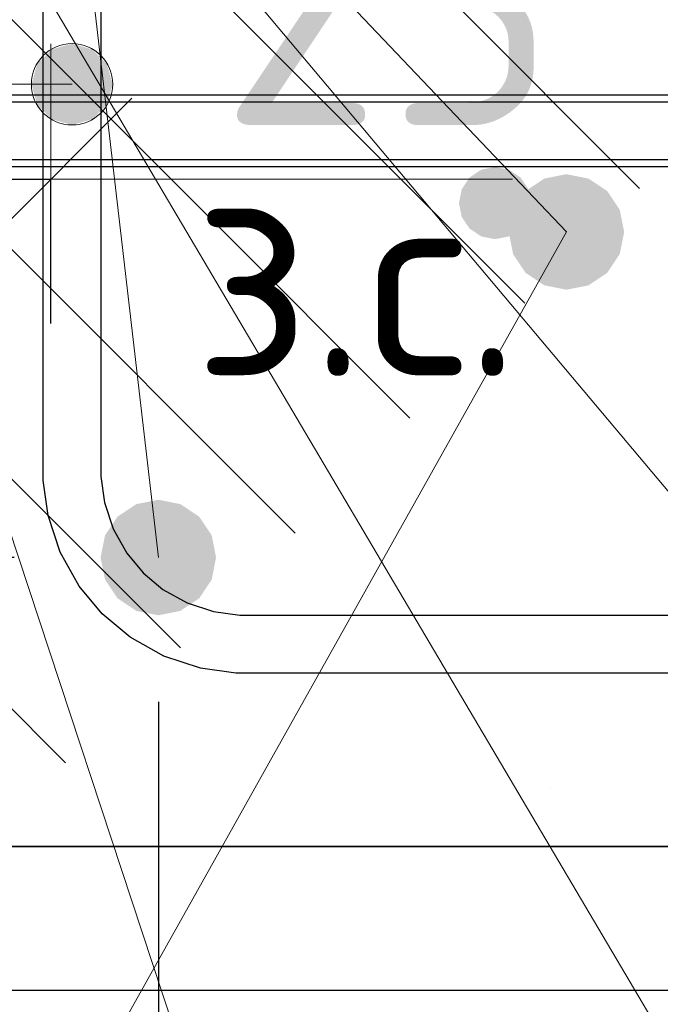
# Model space of a CAD drawing. Header units: metres. Extents: x -38 to 97, y -15 to 21.
# Tile 92 of 256: x 72.1928 to 72.2816, y 2.1622 to 2.2985. Entities that reach past the tile are written whole.
import ezdxf

# ---------------------------------------------------------------- set-up
doc = ezdxf.new("R2010")
doc.units = ezdxf.units.M
doc.header["$PDMODE"] = 65
for name, color, linetype, lineweight in [('XR$3$Арм.стержн. Хомут', 240, 'Continuous', 35), ('XR$3$Арм.стержн.горизонт. 1', 180, 'Continuous', 35), ('XR$3$Размерная линия (1)', 7, 'Continuous', 13), ('XR$3$Размерная линия_ общее', 7, 'Continuous', 13), ('XR$4$Арм. стержнями верхней зоны', 180, 'Continuous', 35), ('XR$4$Арм. стержнями нижней зоны', 180, 'Continuous', 35), ('XR$4$Арм.стержн. Арматура края', 96, 'Continuous', 35), ('XR$4$Арм.стержн. Хомут', 240, 'Continuous', 35), ('XR$4$Арм.стержн.горизонт. 1', 180, 'Continuous', 35), ('XR$5$Арм. стержнями верхней зоны', 180, 'Continuous', 35), ('XR$5$Арм. стержнями нижней зоны', 180, 'Continuous', 35), ('XR$5$Арм.стержн. Арматура края', 96, 'Continuous', 35), ('XR$5$Арм.стержн. Хомут', 240, 'Continuous', 35), ('XR$5$Арм.стержн.горизонт. 1', 180, 'Continuous', 35)]:
    doc.layers.add(name, color=color, linetype=linetype, lineweight=lineweight)
doc.styles.add('ISOCPEUR', font='txt')
doc.dimstyles.new('DIMSTYLE_11', dxfattribs={"dimtxt": 0.033, "dimasz": 0.0375, "dimexe": 0, "dimexo": 0, "dimgap": 0.0165, "dimtad": 2, "dimdec": 0, "dimlfac": 1000, "dimrnd": 1, "dimzin": 12, "dimdsep": 46, "dimtxsty": 'ISOCPEUR', "dimblk1": 'ALL_ML_STRICH', "dimblk2": 'ALL_ML_STRICH', "dimsah": 1, "dimcen": 0, "dimclrd": 7, "dimclre": 256, "dimclrt": 7, "dimadec": 0, "dimazin": 0, "dimtfac": 1, "dimtdec": 0, "dimtix": 1, "dimtmove": 2, "dimatfit": 3, "dimfxl": 0, "dimtvp": 1.2, "dimtzin": 0, "dimlwd": 0, "dimlwe": -3, "dimarcsym": 0})
doc.dimstyles.new('DIMSTYLE_23', dxfattribs={"dimtxt": 0.03, "dimasz": 0.03, "dimexe": 0, "dimexo": 0, "dimgap": 0.015, "dimtad": 2, "dimdec": 0, "dimlfac": 1000, "dimrnd": 5, "dimzin": 12, "dimdsep": 46, "dimtxsty": 'ISOCPEUR', "dimblk1": 'ALL_ML_STRICH', "dimblk2": 'ALL_ML_STRICH', "dimsah": 1, "dimcen": 0, "dimclrd": 7, "dimclre": 256, "dimclrt": 7, "dimadec": 0, "dimazin": 0, "dimtfac": 1, "dimtdec": 0, "dimtix": 1, "dimtmove": 2, "dimatfit": 3, "dimfxl": 0, "dimtvp": 1.2, "dimtzin": 0, "dimlwd": 0, "dimlwe": -3, "dimarcsym": 0})
doc.dimstyles.new('DIMSTYLE_24', dxfattribs={"dimtxt": 0.03, "dimasz": 0.03, "dimexe": 0, "dimexo": 0, "dimgap": 0.015, "dimtad": 2, "dimdec": 0, "dimlfac": 1000, "dimrnd": 5, "dimzin": 12, "dimdsep": 46, "dimtxsty": 'ISOCPEUR', "dimblk1": 'ALL_ML_STRICH', "dimblk2": 'ALL_ML_STRICH', "dimsah": 1, "dimcen": 0, "dimclrd": 7, "dimclre": 256, "dimclrt": 7, "dimadec": 0, "dimazin": 0, "dimtfac": 1, "dimtdec": 0, "dimtix": 1, "dimtmove": 2, "dimatfit": 3, "dimfxl": 0, "dimtzin": 0, "dimlwd": 0, "dimlwe": -3, "dimarcsym": 0})
doc.dimstyles.new('DIMSTYLE_32', dxfattribs={"dimtxt": 0.03, "dimasz": 0.03, "dimexe": 0, "dimexo": 0, "dimgap": 0.015, "dimtad": 0, "dimdec": 0, "dimlfac": 1000, "dimrnd": 5, "dimzin": 12, "dimdsep": 46, "dimtxsty": 'ISOCPEUR', "dimblk1": 'ALL_ML_STRICH', "dimblk2": 'ALL_ML_STRICH', "dimsah": 1, "dimcen": 0, "dimclrd": 7, "dimclre": 256, "dimclrt": 7, "dimadec": 0, "dimazin": 0, "dimtfac": 1, "dimtdec": 0, "dimtix": 1, "dimtmove": 2, "dimatfit": 3, "dimfxl": 0, "dimtvp": 1.2, "dimtzin": 0, "dimlwd": 0, "dimlwe": -3, "dimarcsym": 0})
pattern_1 = [(135, (0, 0), (-0.031819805, -0.031819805), [0.4, -0.05, 0, -0.05]), (135, (-0.01591, -0.01591), (-0.031819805, -0.031819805), [0.8, -0.1, 0.1, -0.1])]

# ---------------------------------------------------------------- blocks, each defined once
blk = doc.blocks.new('ALL_ML_STRICH')
at = {"color": 0, "linetype": 'ByBlock', "lineweight": -2}
for p, q in [((0, -0.5), (0, 0.5)), ((-0.3, -0.3), (0.3, 0.3)), ((-1, 0), (0.5, 0))]:
    blk.add_line(p, q, dxfattribs=at)
blk = doc.blocks.new('*D237')
at = {"layer": 'DEFPOINTS', "color": 7, "linetype": 'Continuous', "lineweight": 13, "transparency": 33554687}
for p in [(72.17211, 2.18403), (72.47211, 2.18403), (72.17211, 2.03505)]:
    blk.add_point(p, dxfattribs=at)
at = {"layer": 'XR$3$Размерная линия (1)', "color": 9, "linetype": 'Continuous', "lineweight": -2, "true_color": 0xc7c7c7, "transparency": 33554687}
for p, q in [((72.17211, 2.16403), (72.17211, 2.03505)), ((72.47211, 2.16403), (72.47211, 2.03505))]:
    blk.add_line(p, q, dxfattribs=at)
at = {"layer": 'XR$3$Размерная линия (1)', "color": 7, "linetype": 'Continuous', "lineweight": -2, "transparency": 33554687}
blk.add_line((72.17211, 2.03505), (72.47211, 2.03505), dxfattribs=at)
at = {"layer": 'XR$3$Размерная линия (1)', "color": 7, "linetype": 'Continuous', "lineweight": 13, "transparency": 33554687, "xscale": 0.03, "yscale": 0.03, "zscale": 0.03, "rotation": 180}
blk.add_blockref('ALL_ML_STRICH', (72.17211, 2.03505), dxfattribs=at)
at = {"layer": 'XR$3$Размерная линия (1)', "color": 7, "linetype": 'Continuous', "lineweight": 13, "transparency": 33554687, "xscale": 0.03, "yscale": 0.03, "zscale": 0.03}
blk.add_blockref('ALL_ML_STRICH', (72.47211, 2.03505), dxfattribs=at)
at = {"layer": 'XR$3$Размерная линия (1)', "color": 7, "linetype": 'Continuous', "lineweight": 13, "transparency": 33554687, "insert": (72.32361, 2.05755), "char_height": 0.03, "width": 0.09, "attachment_point": 5, "style": 'ISOCPEUR'}
blk.add_mtext('\\A1;{300}', dxfattribs=at)
blk = doc.blocks.new('*D238')
at = {"layer": 'DEFPOINTS', "color": 7, "linetype": 'Continuous', "lineweight": 13, "transparency": 33554687}
for p in [(72.21203, 2.22403), (72.17211, 2.18403), (72.17211, 2.11005)]:
    blk.add_point(p, dxfattribs=at)
at = {"layer": 'XR$3$Размерная линия (1)', "color": 9, "linetype": 'Continuous', "lineweight": -2, "true_color": 0xc7c7c7, "transparency": 33554687}
for p, q in [((72.21203, 2.20403), (72.21203, 2.11005)), ((72.17211, 2.16403), (72.17211, 2.11005))]:
    blk.add_line(p, q, dxfattribs=at)
at = {"layer": 'XR$3$Размерная линия (1)', "color": 7, "linetype": 'Continuous', "lineweight": -2, "transparency": 33554687}
blk.add_line((72.17211, 2.11005), (72.21203, 2.11005), dxfattribs=at)
at = {"layer": 'XR$3$Размерная линия (1)', "color": 7, "linetype": 'Continuous', "lineweight": 13, "transparency": 33554687, "xscale": 0.03, "yscale": 0.03, "zscale": 0.03, "rotation": 180}
blk.add_blockref('ALL_ML_STRICH', (72.17211, 2.11005), dxfattribs=at)
at = {"layer": 'XR$3$Размерная линия (1)', "color": 7, "linetype": 'Continuous', "lineweight": 13, "transparency": 33554687, "xscale": 0.03, "yscale": 0.03, "zscale": 0.03}
blk.add_blockref('ALL_ML_STRICH', (72.21203, 2.11005), dxfattribs=at)
at = {"layer": 'XR$3$Размерная линия (1)', "color": 7, "linetype": 'Continuous', "lineweight": 13, "transparency": 33554687, "insert": (72.2222, 2.06933), "char_height": 0.03, "width": 0.06, "attachment_point": 5, "style": 'ISOCPEUR'}
blk.add_mtext('\\A1;{40}', dxfattribs=at)
blk = doc.blocks.new('*D239')
at = {"layer": 'DEFPOINTS', "color": 7, "linetype": 'Continuous', "lineweight": 13, "transparency": 33554687}
for p in [(72.21203, 2.22403), (72.32203, 2.22403), (72.21203, 2.11005)]:
    blk.add_point(p, dxfattribs=at)
at = {"layer": 'XR$3$Размерная линия (1)', "color": 9, "linetype": 'Continuous', "lineweight": -2, "true_color": 0xc7c7c7, "transparency": 33554687}
for p, q in [((72.21203, 2.20403), (72.21203, 2.11005)), ((72.32203, 2.20403), (72.32203, 2.11005))]:
    blk.add_line(p, q, dxfattribs=at)
at = {"layer": 'XR$3$Размерная линия (1)', "color": 7, "linetype": 'Continuous', "lineweight": -2, "transparency": 33554687}
blk.add_line((72.21203, 2.11005), (72.32203, 2.11005), dxfattribs=at)
at = {"layer": 'XR$3$Размерная линия (1)', "color": 7, "linetype": 'Continuous', "lineweight": 13, "transparency": 33554687, "xscale": 0.03, "yscale": 0.03, "zscale": 0.03, "rotation": 180}
blk.add_blockref('ALL_ML_STRICH', (72.21203, 2.11005), dxfattribs=at)
at = {"layer": 'XR$3$Размерная линия (1)', "color": 7, "linetype": 'Continuous', "lineweight": 13, "transparency": 33554687, "xscale": 0.03, "yscale": 0.03, "zscale": 0.03}
blk.add_blockref('ALL_ML_STRICH', (72.32203, 2.11005), dxfattribs=at)
at = {"layer": 'XR$3$Размерная линия (1)', "color": 7, "linetype": 'Continuous', "lineweight": 13, "transparency": 33554687, "insert": (72.27453, 2.13255), "char_height": 0.03, "width": 0.09, "attachment_point": 5, "style": 'ISOCPEUR'}
blk.add_mtext('\\A1;{110}', dxfattribs=at)
blk = doc.blocks.new('*D242')
at = {"layer": 'DEFPOINTS', "color": 7, "linetype": 'Continuous', "lineweight": 13, "transparency": 33554687}
for p in [(72.17211, 2.2764), (72.17211, 2.24142), (72.19711, 2.23642)]:
    blk.add_point(p, dxfattribs=at)
at = {"layer": 'XR$3$Размерная линия_ общее', "color": 253, "linetype": 'Continuous', "lineweight": -2, "true_color": 0xa0a0a0, "transparency": 33554687}
for p, q in [((72.17211, 2.26142), (72.17211, 2.2764)), ((72.19711, 2.25642), (72.19711, 2.2764))]:
    blk.add_line(p, q, dxfattribs=at)
at = {"layer": 'XR$3$Размерная линия_ общее', "color": 7, "linetype": 'Continuous', "lineweight": -2, "transparency": 33554687}
blk.add_line((72.17211, 2.2764), (72.19711, 2.2764), dxfattribs=at)
at = {"layer": 'XR$3$Размерная линия_ общее', "color": 7, "linetype": 'Continuous', "lineweight": 13, "transparency": 33554687, "xscale": 0.0375, "yscale": 0.0375, "zscale": 0.0375, "rotation": 180}
blk.add_blockref('ALL_ML_STRICH', (72.17211, 2.2764), dxfattribs=at)
at = {"layer": 'XR$3$Размерная линия_ общее', "color": 7, "linetype": 'Continuous', "lineweight": 13, "transparency": 33554687, "xscale": 0.0375, "yscale": 0.0375, "zscale": 0.0375}
blk.add_blockref('ALL_ML_STRICH', (72.19711, 2.2764), dxfattribs=at)
at = {"layer": 'XR$3$Размерная линия_ общее', "color": 7, "linetype": 'Continuous', "lineweight": 13, "transparency": 33554687, "insert": (72.24383, 2.3004), "char_height": 0.033, "width": 0.066, "attachment_point": 5, "style": 'ISOCPEUR'}
blk.add_mtext('\\A1;{25}', dxfattribs=at)
at = {"layer": 'XR$3$Размерная линия_ общее', "color": 7, "linetype": 'Continuous', "lineweight": 13, "transparency": 33554687, "insert": (72.21688, 2.27619), "char_height": 0.027, "width": 0.00135, "attachment_point": 1, "line_spacing_factor": 0.60241, "style": 'ISOCPEUR'}
blk.add_mtext('з.с.', dxfattribs=at)
blk = doc.blocks.new('*D243')
at = {"layer": 'DEFPOINTS', "color": 7, "linetype": 'Continuous', "lineweight": 13, "transparency": 33554687}
for p in [(72.21203, 2.22403), (72.12431, 2.18403), (72.17211, 2.18403)]:
    blk.add_point(p, dxfattribs=at)
at = {"layer": 'XR$3$Размерная линия (1)', "color": 9, "linetype": 'Continuous', "lineweight": -2, "true_color": 0xc7c7c7, "transparency": 33554687}
for p, q in [((72.19203, 2.22403), (72.12431, 2.22403)), ((72.15211, 2.18403), (72.12431, 2.18403))]:
    blk.add_line(p, q, dxfattribs=at)
at = {"layer": 'XR$3$Размерная линия (1)', "color": 7, "linetype": 'Continuous', "lineweight": -2, "transparency": 33554687}
blk.add_line((72.12431, 2.18403), (72.12431, 2.22403), dxfattribs=at)
at = {"layer": 'XR$3$Размерная линия (1)', "color": 7, "linetype": 'Continuous', "lineweight": 13, "transparency": 33554687, "xscale": 0.03, "yscale": 0.03, "zscale": 0.03}
for p, rotation in [((72.12431, 2.22403), 90), ((72.12431, 2.18403), 270)]:
    blk.add_blockref('ALL_ML_STRICH', p, dxfattribs=dict(at, rotation=rotation))
at = {"layer": 'XR$3$Размерная линия (1)', "color": 7, "linetype": 'Continuous', "lineweight": 13, "transparency": 33554687, "insert": (72.10172, 2.14972), "char_height": 0.03, "width": 0.06, "attachment_point": 5, "rotation": 90, "style": 'ISOCPEUR'}
blk.add_mtext('\\A1;{40}', dxfattribs=at)
blk = doc.blocks.new('*D244')
at = {"layer": 'DEFPOINTS', "color": 7, "linetype": 'Continuous', "lineweight": 13, "transparency": 33554687}
for p in [(72.21203, 2.34903), (72.12431, 2.22403), (72.21203, 2.22403)]:
    blk.add_point(p, dxfattribs=at)
at = {"layer": 'XR$3$Размерная линия (1)', "color": 9, "linetype": 'Continuous', "lineweight": -2, "true_color": 0xc7c7c7, "transparency": 33554687}
for p, q in [((72.19203, 2.34903), (72.12431, 2.34903)), ((72.19203, 2.22403), (72.12431, 2.22403))]:
    blk.add_line(p, q, dxfattribs=at)
at = {"layer": 'XR$3$Размерная линия (1)', "color": 7, "linetype": 'Continuous', "lineweight": -2, "transparency": 33554687}
blk.add_line((72.12431, 2.22403), (72.12431, 2.34903), dxfattribs=at)
at = {"layer": 'XR$3$Размерная линия (1)', "color": 7, "linetype": 'Continuous', "lineweight": 13, "transparency": 33554687, "xscale": 0.03, "yscale": 0.03, "zscale": 0.03}
for p, rotation in [((72.12431, 2.34903), 90), ((72.12431, 2.22403), 270)]:
    blk.add_blockref('ALL_ML_STRICH', p, dxfattribs=dict(at, rotation=rotation))
at = {"layer": 'XR$3$Размерная линия (1)', "color": 7, "linetype": 'Continuous', "lineweight": 13, "transparency": 33554687, "insert": (72.10181, 2.29103), "char_height": 0.03, "width": 0.09, "attachment_point": 5, "rotation": 90, "style": 'ISOCPEUR'}
blk.add_mtext('\\A1;{125}', dxfattribs=at)

msp = doc.modelspace()

# ---------------------------------------------------------------- hatches: boundary and pattern name
at = {"linetype": 'Continuous', "lineweight": 13, "transparency": 33554687}
h = msp.add_hatch(dxfattribs=at)
h.set_pattern_fill('__________540', scale=0.015, style=0, pattern_type=2)
h.set_pattern_definition(pattern_1)
h.paths.add_polyline_path([(72.47211, 2.54403), (72.17211, 2.54403), (72.17211, 2.18403), (72.47211, 2.18403)], flags=0)
h = msp.add_hatch(dxfattribs=at)
h.set_pattern_fill('__________540', scale=0.015, style=0, pattern_type=2)
h.set_pattern_definition(pattern_1)
h.paths.add_polyline_path([(72.11868, 2.31411), (72.11868, 2.11411), (72.54928, 2.11411), (72.54928, 2.31411)], flags=0)
h = msp.add_hatch(dxfattribs=at)
h.set_pattern_fill('__________540', scale=0.015, style=0, pattern_type=2)
h.set_pattern_definition(pattern_1)
h.paths.add_polyline_path([(72.11868, 2.31411), (72.11868, 2.11411), (72.59928, 2.11411), (72.59928, 2.31411)], flags=0)
at = {"layer": 'XR$3$Арм.стержн. Хомут', "linetype": 'Continuous', "lineweight": 13, "transparency": 33554687}
for points in [[(72.19726, 2.2944), (72.20007, 2.28393), (72.20007, 2.29518)], [(72.20007, 2.29518), (72.20007, 2.28393), (72.20288, 2.28472)], [(72.20007, 2.29518), (72.20288, 2.28472), (72.20288, 2.2944)], [(72.19523, 2.29237), (72.19726, 2.28472), (72.19726, 2.2944)], [(72.19726, 2.2944), (72.19726, 2.28472), (72.20007, 2.28393)], [(72.20288, 2.2944), (72.20288, 2.28472), (72.20491, 2.28675)], [(72.20288, 2.2944), (72.20491, 2.28675), (72.20491, 2.29237)], [(72.19523, 2.28675), (72.19523, 2.29237), (72.19445, 2.28956)], [(72.19523, 2.29237), (72.19523, 2.28675), (72.19726, 2.28472)], [(72.20491, 2.29237), (72.20491, 2.28675), (72.2057, 2.28956)]]:
    msp.add_hatch(color=7, dxfattribs=at).paths.add_polyline_path(points)
at = {"layer": 'XR$3$Арм.стержн.горизонт. 1', "linetype": 'Continuous', "lineweight": 50, "transparency": 33554687}
msp.add_hatch(color=7, dxfattribs=at).paths.add_polyline_path([(72.22003, 2.22403), (72.21942, 2.2271), (72.21769, 2.22969), (72.21509, 2.23142), (72.21203, 2.23203), (72.20897, 2.23142), (72.20638, 2.22969), (72.20464, 2.2271), (72.20403, 2.22403), (72.20464, 2.22097), (72.20638, 2.21838), (72.20897, 2.21664), (72.21203, 2.21603), (72.21509, 2.21664), (72.21769, 2.21838), (72.21942, 2.22097)])
at = {"layer": 'XR$4$Арм. стержнями верхней зоны', "linetype": 'Continuous', "lineweight": 50, "transparency": 33554687}
msp.add_hatch(color=4, dxfattribs=at).paths.add_polyline_path([(72.26368, 2.27311), (72.2633, 2.27502), (72.26222, 2.27665), (72.2606, 2.27773), (72.25868, 2.27811), (72.25677, 2.27773), (72.25515, 2.27665), (72.25406, 2.27502), (72.25368, 2.27311), (72.25406, 2.2712), (72.25515, 2.26958), (72.25677, 2.26849), (72.25868, 2.26811), (72.2606, 2.26849), (72.26222, 2.26958), (72.2633, 2.2712)])
at = {"layer": 'XR$4$Арм.стержн.горизонт. 1', "linetype": 'Continuous', "lineweight": 50, "transparency": 33554687}
msp.add_hatch(color=7, dxfattribs=at).paths.add_polyline_path([(72.27657, 2.26911), (72.27596, 2.27217), (72.27423, 2.27477), (72.27163, 2.2765), (72.26857, 2.27711), (72.26551, 2.2765), (72.26291, 2.27477), (72.26118, 2.27217), (72.26057, 2.26911), (72.26118, 2.26605), (72.26291, 2.26345), (72.26551, 2.26172), (72.26857, 2.26111), (72.27163, 2.26172), (72.27423, 2.26345), (72.27596, 2.26605)])
at = {"layer": 'XR$5$Арм. стержнями верхней зоны', "linetype": 'Continuous', "lineweight": 50, "transparency": 33554687}
msp.add_hatch(color=4, dxfattribs=at).paths.add_polyline_path([(72.26368, 2.27311), (72.2633, 2.27502), (72.26222, 2.27665), (72.2606, 2.27773), (72.25868, 2.27811), (72.25677, 2.27773), (72.25515, 2.27665), (72.25406, 2.27502), (72.25368, 2.27311), (72.25406, 2.2712), (72.25515, 2.26958), (72.25677, 2.26849), (72.25868, 2.26811), (72.2606, 2.26849), (72.26222, 2.26958), (72.2633, 2.2712)])
at = {"layer": 'XR$5$Арм.стержн.горизонт. 1', "linetype": 'Continuous', "lineweight": 50, "transparency": 33554687}
msp.add_hatch(color=7, dxfattribs=at).paths.add_polyline_path([(72.27657, 2.26911), (72.27596, 2.27217), (72.27423, 2.27477), (72.27163, 2.2765), (72.26857, 2.27711), (72.26551, 2.2765), (72.26291, 2.27477), (72.26118, 2.27217), (72.26057, 2.26911), (72.26118, 2.26605), (72.26291, 2.26345), (72.26551, 2.26172), (72.26857, 2.26111), (72.27163, 2.26172), (72.27423, 2.26345), (72.27596, 2.26605)])

# ---------------------------------------------------------------- linework, layer by layer
at = {"color": 7, "linetype": 'Continuous', "lineweight": 13, "transparency": 33554687}
msp.add_line((72.19711, 2.2764), (72.26111, 2.2764), dxfattribs=at)
at = {"color": 7, "linetype": 'Continuous', "lineweight": 35, "transparency": 33554687}
msp.add_line((72.17211, 2.18403), (72.47211, 2.18403), dxfattribs=at)
at = {"layer": 'XR$3$Арм.стержн. Хомут', "color": 7, "linetype": 'Continuous', "lineweight": 13, "transparency": 33554687}
for p, q in [((72.20007, 2.29518), (72.20007, 2.29518)), ((72.03758, 2.28956), (72.20007, 2.28956)), ((72.19445, 2.28956), (72.19445, 2.28956)), ((72.2057, 2.28956), (72.2057, 2.28956)), ((72.20007, 2.28393), (72.20007, 2.28393))]:
    msp.add_line(p, q, dxfattribs=at)
at = {"layer": 'XR$3$Арм.стержн. Хомут', "color": 40, "linetype": 'Continuous', "lineweight": 25, "transparency": 33554687}
for points in [[(72.42143, 2.20803), (72.22275, 2.20803), (72.21787, 2.20871), (72.21279, 2.21039), (72.20811, 2.21301), (72.20426, 2.21622), (72.20104, 2.22007), (72.19842, 2.22475), (72.19675, 2.22983), (72.19607, 2.23471), (72.19607, 2.49136)], [(72.42143, 2.20803), (72.22275, 2.20803), (72.21787, 2.20871), (72.21279, 2.21039), (72.20811, 2.21301), (72.20426, 2.21622), (72.20104, 2.22007), (72.19842, 2.22475), (72.19675, 2.22983), (72.19607, 2.23471), (72.19607, 2.49136)], [(72.20407, 2.4908), (72.20407, 2.23526), (72.20457, 2.23165), (72.20578, 2.22799), (72.20766, 2.22463), (72.20994, 2.2219), (72.21267, 2.21962), (72.21602, 2.21774), (72.21969, 2.21654), (72.2233, 2.21603), (72.42088, 2.21603)], [(72.20407, 2.4908), (72.20407, 2.23526), (72.20457, 2.23165), (72.20578, 2.22799), (72.20766, 2.22463), (72.20994, 2.2219), (72.21267, 2.21962), (72.21602, 2.21774), (72.21969, 2.21654), (72.2233, 2.21603), (72.42088, 2.21603)]]:
    msp.add_lwpolyline(points, dxfattribs=at)
at = {"layer": 'XR$3$Арм.стержн. Хомут', "color": 7, "linetype": 'Continuous', "lineweight": 13, "transparency": 33554687}
msp.add_circle((72.20007, 2.28956), 0.00563, dxfattribs=at)
at = {"layer": 'XR$3$Арм.стержн.горизонт. 1', "color": 7, "linetype": 'Continuous', "lineweight": 13, "transparency": 33554687}
msp.add_line((72.16184, 2.65643), (72.21203, 2.22403), dxfattribs=at)
at = {"layer": 'XR$4$Арм. стержнями верхней зоны', "color": 4, "linetype": 'Continuous', "lineweight": 25, "transparency": 33554687}
msp.add_lwpolyline([(72.13869, 2.28811), (72.55428, 2.28811), (72.55428, 2.27811), (72.13869, 2.27811), (72.13869, 2.28811)], dxfattribs=at)
msp.add_lwpolyline([(72.13869, 2.28811), (72.55428, 2.28811), (72.55428, 2.27811), (72.13869, 2.27811), (72.13869, 2.28811)], dxfattribs=at)
at = {"layer": 'XR$4$Арм. стержнями нижней зоны', "color": 4, "linetype": 'Continuous', "lineweight": 25, "transparency": 33554687}
msp.add_lwpolyline([(72.1387, 2.16411), (72.55428, 2.16411), (72.55428, 2.15411), (72.1387, 2.15411), (72.1387, 2.16411)], dxfattribs=at)
msp.add_lwpolyline([(72.1387, 2.16411), (72.55428, 2.16411), (72.55428, 2.15411), (72.1387, 2.15411), (72.1387, 2.16411)], dxfattribs=at)
at = {"layer": 'XR$4$Арм.стержн. Арматура края', "color": 4, "linetype": 'Continuous', "lineweight": 25, "transparency": 33554687}
for points in [[(72.55428, 2.15411), (72.16721, 2.15411), (72.16199, 2.15484), (72.15656, 2.15663), (72.15155, 2.15944), (72.14742, 2.16288), (72.14397, 2.16701), (72.14116, 2.17202), (72.13937, 2.17746), (72.13865, 2.18268), (72.13865, 2.25955), (72.13937, 2.26476), (72.14116, 2.2702), (72.14397, 2.27521), (72.14742, 2.27934), (72.15155, 2.28279), (72.15656, 2.28559), (72.16199, 2.28739), (72.16721, 2.28811), (72.55428, 2.28811)], [(72.55428, 2.15411), (72.16721, 2.15411), (72.16199, 2.15484), (72.15656, 2.15663), (72.15155, 2.15944), (72.14742, 2.16288), (72.14397, 2.16701), (72.14116, 2.17202), (72.13937, 2.17746), (72.13865, 2.18268), (72.13865, 2.25955), (72.13937, 2.26476), (72.14116, 2.2702), (72.14397, 2.27521), (72.14742, 2.27934), (72.15155, 2.28279), (72.15656, 2.28559), (72.16199, 2.28739), (72.16721, 2.28811), (72.55428, 2.28811)], [(72.55428, 2.27811), (72.1679, 2.27811), (72.16427, 2.27761), (72.1606, 2.2764), (72.15724, 2.27452), (72.15452, 2.27224), (72.15224, 2.26951), (72.15036, 2.26616), (72.14915, 2.26249), (72.14865, 2.25885), (72.14865, 2.18337), (72.14915, 2.17973), (72.15036, 2.17607), (72.15224, 2.17271), (72.15452, 2.16998), (72.15724, 2.16771), (72.1606, 2.16583), (72.16427, 2.16462), (72.1679, 2.16411), (72.55428, 2.16411)], [(72.55428, 2.27811), (72.1679, 2.27811), (72.16427, 2.27761), (72.1606, 2.2764), (72.15724, 2.27452), (72.15452, 2.27224), (72.15224, 2.26951), (72.15036, 2.26616), (72.14915, 2.26249), (72.14865, 2.25885), (72.14865, 2.18337), (72.14915, 2.17973), (72.15036, 2.17607), (72.15224, 2.17271), (72.15452, 2.16998), (72.15724, 2.16771), (72.1606, 2.16583), (72.16427, 2.16462), (72.1679, 2.16411), (72.55428, 2.16411)]]:
    msp.add_lwpolyline(points, dxfattribs=at)
at = {"layer": 'XR$4$Арм.стержн. Хомут', "color": 40, "linetype": 'Continuous', "lineweight": 25, "transparency": 33554687}
for points in [[(72.14264, 2.00479), (72.14264, 2.26043), (72.14332, 2.26531), (72.145, 2.27039), (72.14762, 2.27507), (72.15083, 2.27892), (72.15469, 2.28214), (72.15936, 2.28476), (72.16444, 2.28643), (72.16932, 2.28711), (72.36801, 2.28711), (72.37289, 2.28643), (72.37797, 2.28476), (72.38264, 2.28214), (72.38649, 2.27892), (72.38971, 2.27507), (72.39233, 2.27039), (72.394, 2.26531), (72.39468, 2.26043), (72.39468, 2.00479)], [(72.14264, 2.00479), (72.14264, 2.26043), (72.14332, 2.26531), (72.145, 2.27039), (72.14762, 2.27507), (72.15083, 2.27892), (72.15469, 2.28214), (72.15936, 2.28476), (72.16444, 2.28643), (72.16932, 2.28711), (72.36801, 2.28711), (72.37289, 2.28643), (72.37797, 2.28476), (72.38264, 2.28214), (72.38649, 2.27892), (72.38971, 2.27507), (72.39233, 2.27039), (72.394, 2.26531), (72.39468, 2.26043), (72.39468, 2.00479)], [(72.38668, 2.00534), (72.38668, 2.25988), (72.38618, 2.2635), (72.38497, 2.26716), (72.38309, 2.27051), (72.38081, 2.27324), (72.37808, 2.27552), (72.37473, 2.2774), (72.37107, 2.27861), (72.36745, 2.27911), (72.16988, 2.27911), (72.16626, 2.27861), (72.1626, 2.2774), (72.15924, 2.27552), (72.15651, 2.27324), (72.15423, 2.27051), (72.15236, 2.26716), (72.15115, 2.2635), (72.15064, 2.25988), (72.15064, 2.00534)], [(72.38668, 2.00534), (72.38668, 2.25988), (72.38618, 2.2635), (72.38497, 2.26716), (72.38309, 2.27051), (72.38081, 2.27324), (72.37808, 2.27552), (72.37473, 2.2774), (72.37107, 2.27861), (72.36745, 2.27911), (72.16988, 2.27911), (72.16626, 2.27861), (72.1626, 2.2774), (72.15924, 2.27552), (72.15651, 2.27324), (72.15423, 2.27051), (72.15236, 2.26716), (72.15115, 2.2635), (72.15064, 2.25988), (72.15064, 2.00534)]]:
    msp.add_lwpolyline(points, dxfattribs=at)
at = {"layer": 'XR$4$Арм.стержн.горизонт. 1', "color": 7, "linetype": 'Continuous', "lineweight": 13, "transparency": 33554687}
msp.add_line((72.03093, 1.84538), (72.26857, 2.26911), dxfattribs=at)
at = {"layer": 'XR$5$Арм. стержнями верхней зоны', "color": 4, "linetype": 'Continuous', "lineweight": 25, "transparency": 33554687}
msp.add_lwpolyline([(72.13865, 2.28811), (72.60428, 2.28811), (72.60428, 2.27811), (72.13865, 2.27811), (72.13865, 2.28811)], dxfattribs=at)
at = {"layer": 'XR$5$Арм. стержнями нижней зоны', "color": 4, "linetype": 'Continuous', "lineweight": 25, "transparency": 33554687}
msp.add_lwpolyline([(72.13866, 2.16411), (72.60428, 2.16411), (72.60428, 2.15411), (72.13866, 2.15411), (72.13866, 2.16411)], dxfattribs=at)
at = {"layer": 'XR$5$Арм.стержн. Арматура края', "color": 4, "linetype": 'Continuous', "lineweight": 25, "transparency": 33554687}
for points in [[(72.60428, 2.15411), (72.16721, 2.15411), (72.16199, 2.15484), (72.15656, 2.15663), (72.15155, 2.15944), (72.14742, 2.16288), (72.14397, 2.16701), (72.14116, 2.17202), (72.13937, 2.17746), (72.13865, 2.18268), (72.13865, 2.25955), (72.13937, 2.26476), (72.14116, 2.2702), (72.14397, 2.27521), (72.14742, 2.27934), (72.15155, 2.28279), (72.15656, 2.28559), (72.16199, 2.28739), (72.16721, 2.28811), (72.60428, 2.28811)], [(72.60428, 2.15411), (72.16721, 2.15411), (72.16199, 2.15484), (72.15656, 2.15663), (72.15155, 2.15944), (72.14742, 2.16288), (72.14397, 2.16701), (72.14116, 2.17202), (72.13937, 2.17746), (72.13865, 2.18268), (72.13865, 2.25955), (72.13937, 2.26476), (72.14116, 2.2702), (72.14397, 2.27521), (72.14742, 2.27934), (72.15155, 2.28279), (72.15656, 2.28559), (72.16199, 2.28739), (72.16721, 2.28811), (72.60428, 2.28811)], [(72.60428, 2.27811), (72.1679, 2.27811), (72.16427, 2.27761), (72.1606, 2.2764), (72.15724, 2.27452), (72.15452, 2.27224), (72.15224, 2.26951), (72.15036, 2.26616), (72.14915, 2.26249), (72.14865, 2.25885), (72.14865, 2.18337), (72.14915, 2.17973), (72.15036, 2.17607), (72.15224, 2.17271), (72.15452, 2.16998), (72.15724, 2.16771), (72.1606, 2.16583), (72.16427, 2.16462), (72.1679, 2.16411), (72.60428, 2.16411)], [(72.60428, 2.27811), (72.1679, 2.27811), (72.16427, 2.27761), (72.1606, 2.2764), (72.15724, 2.27452), (72.15452, 2.27224), (72.15224, 2.26951), (72.15036, 2.26616), (72.14915, 2.26249), (72.14865, 2.25885), (72.14865, 2.18337), (72.14915, 2.17973), (72.15036, 2.17607), (72.15224, 2.17271), (72.15452, 2.16998), (72.15724, 2.16771), (72.1606, 2.16583), (72.16427, 2.16462), (72.1679, 2.16411), (72.60428, 2.16411)]]:
    msp.add_lwpolyline(points, dxfattribs=at)
at = {"layer": 'XR$5$Арм.стержн. Хомут', "color": 40, "linetype": 'Continuous', "lineweight": 25, "transparency": 33554687}
for points in [[(72.14264, 2.00479), (72.14264, 2.26043), (72.14332, 2.26531), (72.145, 2.27039), (72.14762, 2.27507), (72.15083, 2.27892), (72.15469, 2.28214), (72.15936, 2.28476), (72.16444, 2.28643), (72.16932, 2.28711), (72.36801, 2.28711), (72.37289, 2.28643), (72.37797, 2.28476), (72.38264, 2.28214), (72.38649, 2.27892), (72.38971, 2.27507), (72.39233, 2.27039), (72.394, 2.26531), (72.39468, 2.26043), (72.39468, 2.00479)], [(72.14264, 2.00479), (72.14264, 2.26043), (72.14332, 2.26531), (72.145, 2.27039), (72.14762, 2.27507), (72.15083, 2.27892), (72.15469, 2.28214), (72.15936, 2.28476), (72.16444, 2.28643), (72.16932, 2.28711), (72.36801, 2.28711), (72.37289, 2.28643), (72.37797, 2.28476), (72.38264, 2.28214), (72.38649, 2.27892), (72.38971, 2.27507), (72.39233, 2.27039), (72.394, 2.26531), (72.39468, 2.26043), (72.39468, 2.00479)], [(72.38668, 2.00534), (72.38668, 2.25988), (72.38618, 2.2635), (72.38497, 2.26716), (72.38309, 2.27051), (72.38081, 2.27324), (72.37808, 2.27552), (72.37473, 2.2774), (72.37107, 2.27861), (72.36745, 2.27911), (72.16988, 2.27911), (72.16626, 2.27861), (72.1626, 2.2774), (72.15924, 2.27552), (72.15651, 2.27324), (72.15423, 2.27051), (72.15236, 2.26716), (72.15115, 2.2635), (72.15064, 2.25988), (72.15064, 2.00534)], [(72.38668, 2.00534), (72.38668, 2.25988), (72.38618, 2.2635), (72.38497, 2.26716), (72.38309, 2.27051), (72.38081, 2.27324), (72.37808, 2.27552), (72.37473, 2.2774), (72.37107, 2.27861), (72.36745, 2.27911), (72.16988, 2.27911), (72.16626, 2.27861), (72.1626, 2.2774), (72.15924, 2.27552), (72.15651, 2.27324), (72.15423, 2.27051), (72.15236, 2.26716), (72.15115, 2.2635), (72.15064, 2.25988), (72.15064, 2.00534)]]:
    msp.add_lwpolyline(points, dxfattribs=at)
at = {"layer": 'XR$5$Арм.стержн.горизонт. 1', "color": 7, "linetype": 'Continuous', "lineweight": 13, "transparency": 33554687}
for q in [(72.26861, 1.99411), (72.37868, 1.99411), (72.37868, 2.11911), (72.26857, 2.26911)]:
    msp.add_line((72.12942, 2.4154), q, dxfattribs=at)

# ---------------------------------------------------------------- dimensions: what is measured, and where the dimension line sits
at = {"layer": 'XR$3$Размерная линия (1)', "color": 7, "linetype": 'Continuous', "lineweight": 13, "transparency": 33554687}
for base, p1, p2, dimstyle, picture, middle in [((72.12431, 2.34903), (72.19203, 2.22403), (72.19203, 2.34903), 'DIMSTYLE_24', '*D244', (72.10181, 2.29103)), ((72.12431, 2.22403), (72.15211, 2.18403), (72.19203, 2.22403), 'DIMSTYLE_23', '*D243', (72.10172, 2.14972))]:
    dim = msp.add_linear_dim(base=base, p1=p1, p2=p2, angle=90, dimstyle=dimstyle, override={"dimpost": '<>', "dimclrd": 7, "dimclre": 9, "dimclrt": 7, "dimlwd": 0, "dimlwe": 65533}, dxfattribs=at)
    dim.commit()
    dim.dimension.update_dxf_attribs({"geometry": picture, "text_midpoint": middle, "dimtype": 160})
for base, p1, p2, dimstyle, picture, middle in [((72.21203, 2.11005), (72.17211, 2.16403), (72.21203, 2.20403), 'DIMSTYLE_32', '*D238', (72.2222, 2.06933)), ((72.32203, 2.11005), (72.21203, 2.20403), (72.32203, 2.20403), 'DIMSTYLE_24', '*D239', (72.27453, 2.13255)), ((72.47211, 2.03505), (72.17211, 2.16403), (72.47211, 2.16403), 'DIMSTYLE_24', '*D237', (72.32361, 2.05755))]:
    dim = msp.add_linear_dim(base=base, p1=p1, p2=p2, dimstyle=dimstyle, override={"dimpost": '<>', "dimclrd": 7, "dimclre": 9, "dimclrt": 7, "dimlwd": 0, "dimlwe": 65533}, dxfattribs=at)
    dim.commit()
    dim.dimension.update_dxf_attribs({"geometry": picture, "text_midpoint": middle, "dimtype": 160})
at = {"layer": 'XR$3$Размерная линия_ общее', "color": 7, "linetype": 'Continuous', "lineweight": 13, "transparency": 33554687}
dim = msp.add_linear_dim(base=(72.19711, 2.2764), p1=(72.17211, 2.26142), p2=(72.19711, 2.25642), text='<>\\Xз.с.', dimstyle='DIMSTYLE_11', override={"dimpost": '<>', "dimclrd": 7, "dimclre": 253, "dimclrt": 7, "dimlwd": 0, "dimlwe": 65533}, dxfattribs=at)
dim.commit()
dim.dimension.update_dxf_attribs({"geometry": '*D242', "text_midpoint": (72.24383, 2.3004), "dimtype": 160})

doc.saveas('drawing.dxf')
